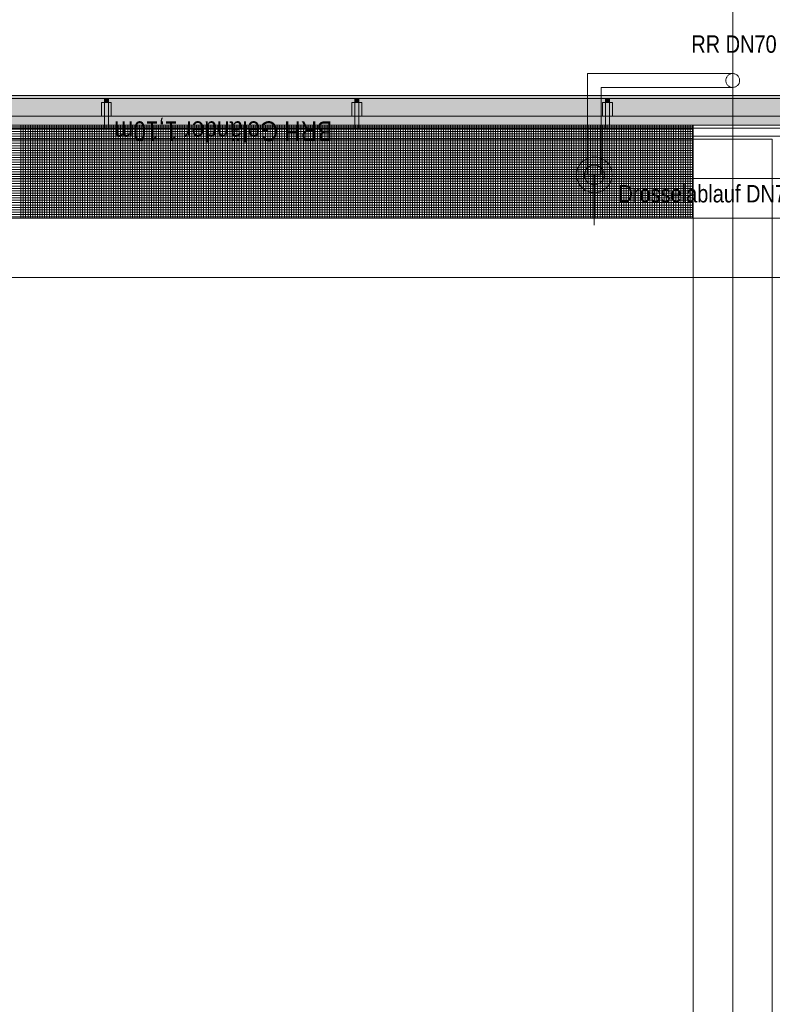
# Model space of a CAD drawing. Extents: x -720 to 300, y 62 to 1112.
# Tile 41 of 50: x -374 to -298, y 916 to 1016. Entities that reach past the tile are written whole.
import ezdxf
from ezdxf.lldxf.tags import DXFTag

# ---------------------------------------------------------------- set-up
doc = ezdxf.new("R2010")
doc.units = 0
doc.layers.get('0').update_dxf_attribs({"lineweight": 13})
for name, color, linetype, lineweight, true_color in [('30 -36 Dächer- 3 Dachbeläge', 9, 'Continuous', 15, 0x808080), ('30 -36 Dächer- 4 Dachbekleidungen', 9, 'Continuous', 9, 0x808080), ('40 -41 Abwasser_Wasser_Gas- 1 Abwasser + sanitäre Anlagen', 7, 'Continuous', 9, 0xff6633), ('60- 61 allgemeine Ausstattung- 4 Terrassen', 9, 'Continuous', 9, 0x808080), ('70 -72 Beschriftung- 1 Beschriftung allgemein', 7, 'Continuous', 9, 0xff6633)]:
    doc.layers.add(name, color=color, linetype=linetype, lineweight=lineweight, true_color=true_color)
doc.layers.add('40 -41 Abwasser_Wasser_Gas- 2 Wasser-1', color=7, linetype='Continuous', lineweight=15)
doc.layers.add('70 -71 Achsen- 1 Gebäudeachsen', color=7, linetype='STRICHPUNKT2-A06DNB31MF', lineweight=18)
doc.styles.get("Standard").update_dxf_attribs({"font": 'ARIALN.TTF'})
tags = doc.linetypes.add('grob-A06DNB30MF', pattern=[14, 3, -8, 3]).pattern_tags.tags
tags[8:9] = [DXFTag(74, 4), DXFTag(75, 0), DXFTag(340, '0'), DXFTag(46, 0.0), DXFTag(50, 0.0), DXFTag(44, 0.0), DXFTag(45, 0.0)]
tags[6:7] = [DXFTag(74, 4), DXFTag(75, 0), DXFTag(340, '0'), DXFTag(46, 0.0), DXFTag(50, 0.0), DXFTag(44, 0.0), DXFTag(45, 0.0)]
tags[4:5] = [DXFTag(74, 4), DXFTag(75, 0), DXFTag(340, '0'), DXFTag(46, 0.0), DXFTag(50, 0.0), DXFTag(44, 0.0), DXFTag(45, 0.0)]
tags = doc.linetypes.add('STRICHPUNKT2-A06DNB31MF', pattern=[12.7, 6.35, -3.175, 0, -3.175]).pattern_tags.tags
tags[10:11] = [DXFTag(74, 4), DXFTag(75, 0), DXFTag(340, '0'), DXFTag(46, 0.0), DXFTag(50, 0.0), DXFTag(44, 0.0), DXFTag(45, 0.0)]
tags[8:9] = [DXFTag(74, 4), DXFTag(75, 0), DXFTag(340, '0'), DXFTag(46, 0.0), DXFTag(50, 0.0), DXFTag(44, 0.0), DXFTag(45, 0.0)]
tags[6:7] = [DXFTag(74, 4), DXFTag(75, 0), DXFTag(340, '0'), DXFTag(46, 0.0), DXFTag(50, 0.0), DXFTag(44, 0.0), DXFTag(45, 0.0)]
tags[4:5] = [DXFTag(74, 4), DXFTag(75, 0), DXFTag(340, '0'), DXFTag(46, 0.0), DXFTag(50, 0.0), DXFTag(44, 0.0), DXFTag(45, 0.0)]

# ---------------------------------------------------------------- blocks, each defined once
blk = doc.blocks.new('Referenz-A06DNB32MF')
at = {"layer": '30 -36 Dächer- 3 Dachbeläge', "color": 0, "linetype": 'Continuous', "ltscale": 0.15}
for p, q in [((76.349, 1008.312), (-682.362, 1008.312)), ((-682.362, 1005.312), (76.349, 1005.312))]:
    blk.add_line(p, q, dxfattribs=at)
at = {"layer": '30 -36 Dächer- 3 Dachbeläge', "color": 0, "lineweight": 9}
for p, q in [((-365.888, 1007.612), (-365.888, 1008.012)), ((-365.488, 1007.612), (-365.888, 1007.612)), ((-365.488, 1008.012), (-365.488, 1007.612)), ((-340.554, 1007.612), (-340.554, 1008.012)), ((-340.154, 1007.612), (-340.554, 1007.612)), ((-340.154, 1008.012), (-340.154, 1007.612)), ((-315.221, 1007.612), (-315.221, 1008.012)), ((-314.821, 1007.612), (-315.221, 1007.612)), ((-314.821, 1008.012), (-314.821, 1007.612))]:
    blk.add_line(p, q, dxfattribs=at)
at = {"layer": '30 -36 Dächer- 3 Dachbeläge', "color": 0, "lineweight": 0}
for points in [[(76.349, 1005.796), (-682.362, 1007.285), (-682.362, 1008.312)], [(76.349, 1005.796), (-682.362, 1008.312), (76.349, 1008.312)], [(-365.888, 1007.612), (-365.488, 1007.612), (-365.888, 1008.012)], [(-365.888, 1008.012), (-365.488, 1007.612), (-365.488, 1008.012)], [(-340.554, 1007.612), (-340.154, 1007.612), (-340.554, 1008.012)], [(-340.554, 1008.012), (-340.154, 1007.612), (-340.154, 1008.012)], [(-315.221, 1007.612), (-314.821, 1007.612), (-315.221, 1008.012)], [(-315.221, 1008.012), (-314.821, 1007.612), (-314.821, 1008.012)], [(-682.362, 1007.285), (76.349, 1005.796), (76.349, 1005.312)], [(-682.362, 1007.285), (76.349, 1005.312), (-682.362, 1005.312)]]:
    blk.add_solid(points, dxfattribs=at)
at = {"layer": '30 -36 Dächer- 4 Dachbekleidungen', "color": 0, "linetype": 'Continuous', "ltscale": 0.13}
for p, q in [((76.349, 1008.012), (-682.362, 1008.012)), ((-366.188, 1006.212), (-366.188, 1007.612)), ((-366.188, 1007.612), (-365.888, 1007.612)), ((-365.488, 1007.612), (-365.888, 1007.612)), ((-365.888, 1007.612), (-365.888, 1006.212)), ((-365.488, 1006.212), (-365.488, 1007.612)), ((-365.188, 1007.612), (-365.488, 1007.612)), ((-365.188, 1006.212), (-365.188, 1007.612)), ((-340.854, 1006.212), (-340.854, 1007.612)), ((-340.854, 1007.612), (-340.554, 1007.612)), ((-340.154, 1007.612), (-340.554, 1007.612)), ((-340.554, 1007.612), (-340.554, 1006.212)), ((-340.154, 1006.212), (-340.154, 1007.612)), ((-339.854, 1007.612), (-340.154, 1007.612)), ((-339.854, 1006.212), (-339.854, 1007.612)), ((-315.521, 1006.212), (-315.521, 1007.612)), ((-315.521, 1007.612), (-315.221, 1007.612)), ((-314.821, 1007.612), (-315.221, 1007.612)), ((-315.221, 1007.612), (-315.221, 1006.212)), ((-314.821, 1006.212), (-314.821, 1007.612)), ((-314.521, 1007.612), (-314.821, 1007.612)), ((-314.521, 1006.212), (-314.521, 1007.612)), ((-682.362, 1006.212), (76.349, 1006.212)), ((-365.888, 1005.012), (-365.888, 1006.212)), ((-365.488, 1006.212), (-365.488, 1005.012)), ((-340.554, 1005.012), (-340.554, 1006.212)), ((-340.154, 1006.212), (-340.154, 1005.012)), ((-315.221, 1005.012), (-315.221, 1006.212)), ((-314.821, 1006.212), (-314.821, 1005.012)), ((76.349, 1005.012), (-682.362, 1005.012)), ((-365.488, 1005.012), (-365.888, 1005.012)), ((-340.154, 1005.012), (-340.554, 1005.012)), ((-314.821, 1005.012), (-315.221, 1005.012)), ((-682.362, 1004.212), (76.349, 1004.212))]:
    blk.add_line(p, q, dxfattribs=at)
at = {"layer": '40 -41 Abwasser_Wasser_Gas- 1 Abwasser + sanitäre Anlagen', "color": 0, "linetype": 'grob-A06DNB30MF', "ltscale": 0.13}
for p, q in [((-317.054, 1000.287), (-317.054, 1010.532)), ((-317.054, 1010.532), (-302.354, 1010.532)), ((-302.354, 1010.532), (-302.354, 1009.132)), ((-302.354, 1009.132), (-315.654, 1009.132)), ((-315.654, 1009.132), (-315.654, 1000.287)), ((-317.054, 1001.002), (-317.054, 1006.355)), ((-315.654, 1001.002), (-315.654, 1006.355)), ((-315.654, 1000.287), (-317.054, 1000.287)), ((-316.354, 995.199), (-316.354, 1000.287))]:
    blk.add_line(p, q, dxfattribs=at)
at = {"layer": '40 -41 Abwasser_Wasser_Gas- 1 Abwasser + sanitäre Anlagen', "color": 0, "linetype": 'Continuous', "lineweight": 5, "ltscale": 0.13}
for p, q in [((-316.354, 1000.287), (-316.37, 1000.227)), ((-316.37, 1000.227), (-316.338, 1000.227)), ((-316.338, 1000.227), (-316.354, 1000.287))]:
    blk.add_line(p, q, dxfattribs=at)
at = {"layer": '40 -41 Abwasser_Wasser_Gas- 1 Abwasser + sanitäre Anlagen', "color": 0, "lineweight": 0}
for points in [[(-316.354, 1000.287), (-316.37, 1000.227), (-316.354, 1000.227)], [(-316.354, 1000.287), (-316.354, 1000.227), (-316.338, 1000.227)]]:
    blk.add_solid(points, dxfattribs=at)
at = {"layer": '40 -41 Abwasser_Wasser_Gas- 2 Wasser-1', "color": 0, "linetype": 'Continuous', "ltscale": 0.15}
for p, q in [((-302.78, 1010.387), (-302.724, 1010.426)), ((-302.78, 1010.387), (-302.724, 1010.426)), ((-302.724, 1010.426), (-302.664, 1010.46)), ((-302.724, 1010.426), (-302.664, 1010.46)), ((-302.664, 1010.46), (-302.601, 1010.487)), ((-302.664, 1010.46), (-302.601, 1010.487)), ((-302.601, 1010.487), (-302.535, 1010.508)), ((-302.601, 1010.487), (-302.535, 1010.508)), ((-302.535, 1010.508), (-302.468, 1010.523)), ((-302.535, 1010.508), (-302.468, 1010.523)), ((-302.468, 1010.523), (-302.4, 1010.531)), ((-302.468, 1010.523), (-302.4, 1010.531)), ((-302.4, 1010.531), (-302.331, 1010.532)), ((-302.4, 1010.531), (-302.331, 1010.532)), ((-302.331, 1010.532), (-302.263, 1010.526)), ((-302.331, 1010.532), (-302.263, 1010.526)), ((-302.263, 1010.526), (-302.195, 1010.514)), ((-302.263, 1010.526), (-302.195, 1010.514)), ((-302.195, 1010.514), (-302.129, 1010.495)), ((-302.195, 1010.514), (-302.129, 1010.495)), ((-302.129, 1010.495), (-302.065, 1010.47)), ((-302.129, 1010.495), (-302.065, 1010.47)), ((-302.065, 1010.47), (-302.004, 1010.438)), ((-302.065, 1010.47), (-302.004, 1010.438)), ((-302.004, 1010.438), (-301.947, 1010.401)), ((-302.004, 1010.438), (-301.947, 1010.401)), ((-303.054, 1009.855), (-303.048, 1009.923)), ((-303.054, 1009.855), (-303.048, 1009.923)), ((-303.053, 1009.786), (-303.054, 1009.855)), ((-303.053, 1009.786), (-303.054, 1009.855)), ((-303.045, 1009.718), (-303.053, 1009.786)), ((-303.045, 1009.718), (-303.053, 1009.786)), ((-303.048, 1009.923), (-303.036, 1009.991)), ((-303.048, 1009.923), (-303.036, 1009.991)), ((-303.03, 1009.651), (-303.045, 1009.718)), ((-303.03, 1009.651), (-303.045, 1009.718)), ((-303.036, 1009.991), (-303.017, 1010.057)), ((-303.036, 1009.991), (-303.017, 1010.057)), ((-303.009, 1009.585), (-303.03, 1009.651)), ((-303.009, 1009.585), (-303.03, 1009.651)), ((-303.017, 1010.057), (-302.992, 1010.121)), ((-303.017, 1010.057), (-302.992, 1010.121)), ((-302.982, 1009.522), (-303.009, 1009.585)), ((-302.982, 1009.522), (-303.009, 1009.585)), ((-302.992, 1010.121), (-302.961, 1010.182)), ((-302.992, 1010.121), (-302.961, 1010.182)), ((-302.949, 1009.462), (-302.982, 1009.522)), ((-302.949, 1009.462), (-302.982, 1009.522)), ((-302.961, 1010.182), (-302.923, 1010.24)), ((-302.961, 1010.182), (-302.923, 1010.24)), ((-302.91, 1009.406), (-302.949, 1009.462)), ((-302.91, 1009.406), (-302.949, 1009.462)), ((-302.923, 1010.24), (-302.881, 1010.294)), ((-302.923, 1010.24), (-302.881, 1010.294)), ((-302.881, 1010.294), (-302.833, 1010.343)), ((-302.881, 1010.294), (-302.833, 1010.343)), ((-302.833, 1010.343), (-302.78, 1010.387)), ((-302.833, 1010.343), (-302.78, 1010.387)), ((-301.947, 1010.401), (-301.893, 1010.358)), ((-301.947, 1010.401), (-301.893, 1010.358)), ((-301.893, 1010.358), (-301.843, 1010.311)), ((-301.893, 1010.358), (-301.843, 1010.311)), ((-301.843, 1010.311), (-301.799, 1010.258)), ((-301.843, 1010.311), (-301.799, 1010.258)), ((-301.785, 1009.424), (-301.828, 1009.37)), ((-301.785, 1009.424), (-301.828, 1009.37)), ((-301.799, 1010.258), (-301.76, 1010.202)), ((-301.799, 1010.258), (-301.76, 1010.202)), ((-301.748, 1009.482), (-301.785, 1009.424)), ((-301.748, 1009.482), (-301.785, 1009.424)), ((-301.76, 1010.202), (-301.726, 1010.142)), ((-301.76, 1010.202), (-301.726, 1010.142)), ((-301.717, 1009.543), (-301.748, 1009.482)), ((-301.717, 1009.543), (-301.748, 1009.482)), ((-301.726, 1010.142), (-301.699, 1010.079)), ((-301.726, 1010.142), (-301.699, 1010.079)), ((-301.691, 1009.607), (-301.717, 1009.543)), ((-301.691, 1009.607), (-301.717, 1009.543)), ((-301.699, 1010.079), (-301.678, 1010.013)), ((-301.699, 1010.079), (-301.678, 1010.013)), ((-301.673, 1009.673), (-301.691, 1009.607)), ((-301.673, 1009.673), (-301.691, 1009.607)), ((-301.678, 1010.013), (-301.664, 1009.946)), ((-301.678, 1010.013), (-301.664, 1009.946)), ((-301.66, 1009.741), (-301.673, 1009.673)), ((-301.66, 1009.741), (-301.673, 1009.673)), ((-301.664, 1009.946), (-301.656, 1009.878)), ((-301.664, 1009.946), (-301.656, 1009.878)), ((-301.655, 1009.809), (-301.66, 1009.741)), ((-301.655, 1009.809), (-301.66, 1009.741)), ((-301.656, 1009.878), (-301.655, 1009.809)), ((-301.656, 1009.878), (-301.655, 1009.809)), ((-302.865, 1009.353), (-302.91, 1009.406)), ((-302.865, 1009.353), (-302.91, 1009.406)), ((-302.816, 1009.306), (-302.865, 1009.353)), ((-302.816, 1009.306), (-302.865, 1009.353)), ((-302.762, 1009.263), (-302.816, 1009.306)), ((-302.762, 1009.263), (-302.816, 1009.306)), ((-302.704, 1009.226), (-302.762, 1009.263)), ((-302.704, 1009.226), (-302.762, 1009.263)), ((-302.643, 1009.194), (-302.704, 1009.226)), ((-302.643, 1009.194), (-302.704, 1009.226)), ((-302.579, 1009.169), (-302.643, 1009.194)), ((-302.579, 1009.169), (-302.643, 1009.194)), ((-302.513, 1009.15), (-302.579, 1009.169)), ((-302.513, 1009.15), (-302.579, 1009.169)), ((-302.446, 1009.138), (-302.513, 1009.15)), ((-302.446, 1009.138), (-302.513, 1009.15)), ((-302.377, 1009.132), (-302.446, 1009.138)), ((-302.377, 1009.132), (-302.446, 1009.138)), ((-302.309, 1009.134), (-302.377, 1009.132)), ((-302.309, 1009.134), (-302.377, 1009.132)), ((-302.24, 1009.141), (-302.309, 1009.134)), ((-302.24, 1009.141), (-302.309, 1009.134)), ((-302.173, 1009.156), (-302.24, 1009.141)), ((-302.173, 1009.156), (-302.24, 1009.141)), ((-302.108, 1009.177), (-302.173, 1009.156)), ((-302.108, 1009.177), (-302.173, 1009.156)), ((-302.045, 1009.204), (-302.108, 1009.177)), ((-302.045, 1009.204), (-302.108, 1009.177)), ((-301.985, 1009.238), (-302.045, 1009.204)), ((-301.985, 1009.238), (-302.045, 1009.204)), ((-301.928, 1009.277), (-301.985, 1009.238)), ((-301.928, 1009.277), (-301.985, 1009.238)), ((-301.876, 1009.321), (-301.928, 1009.277)), ((-301.876, 1009.321), (-301.928, 1009.277)), ((-301.828, 1009.37), (-301.876, 1009.321)), ((-301.828, 1009.37), (-301.876, 1009.321)), ((-317.668, 1001.518), (-317.782, 1001.383)), ((-317.541, 1001.641), (-317.668, 1001.518)), ((-317.403, 1001.751), (-317.541, 1001.641)), ((-317.254, 1001.846), (-317.403, 1001.751)), ((-317.097, 1001.927), (-317.254, 1001.846)), ((-316.933, 1001.992), (-317.097, 1001.927)), ((-316.763, 1002.04), (-316.933, 1001.992)), ((-316.589, 1002.072), (-316.763, 1002.04)), ((-316.413, 1002.087), (-316.589, 1002.072)), ((-316.237, 1002.084), (-316.413, 1002.087)), ((-316.061, 1002.063), (-316.237, 1002.084)), ((-315.888, 1002.026), (-316.061, 1002.063)), ((-315.72, 1001.972), (-315.888, 1002.026)), ((-315.558, 1001.902), (-315.72, 1001.972)), ((-315.404, 1001.816), (-315.558, 1001.902)), ((-315.259, 1001.716), (-315.404, 1001.816)), ((-315.124, 1001.601), (-315.259, 1001.716)), ((-315.001, 1001.474), (-315.124, 1001.601)), ((-314.891, 1001.336), (-315.001, 1001.474)), ((-318.13, 1000.581), (-318.15, 1000.405)), ((-318.093, 1000.753), (-318.13, 1000.581)), ((-318.039, 1000.922), (-318.093, 1000.753)), ((-317.969, 1001.084), (-318.039, 1000.922)), ((-317.883, 1001.238), (-317.969, 1001.084)), ((-317.782, 1001.383), (-317.883, 1001.238)), ((-317.32, 1000.546), (-317.341, 1000.45)), ((-317.29, 1000.64), (-317.32, 1000.546)), ((-317.251, 1000.73), (-317.29, 1000.64)), ((-317.204, 1000.816), (-317.251, 1000.73)), ((-317.148, 1000.896), (-317.204, 1000.816)), ((-317.084, 1000.971), (-317.148, 1000.896)), ((-317.014, 1001.039), (-317.084, 1000.971)), ((-316.937, 1001.1), (-317.014, 1001.039)), ((-316.854, 1001.154), (-316.937, 1001.1)), ((-316.767, 1001.198), (-316.854, 1001.154)), ((-316.676, 1001.234), (-316.767, 1001.198)), ((-316.581, 1001.261), (-316.676, 1001.234)), ((-316.485, 1001.279), (-316.581, 1001.261)), ((-316.387, 1001.287), (-316.485, 1001.279)), ((-316.289, 1001.285), (-316.387, 1001.287)), ((-316.191, 1001.274), (-316.289, 1001.285)), ((-316.095, 1001.253), (-316.191, 1001.274)), ((-316.002, 1001.223), (-316.095, 1001.253)), ((-315.912, 1001.184), (-316.002, 1001.223)), ((-315.826, 1001.137), (-315.912, 1001.184)), ((-315.746, 1001.081), (-315.826, 1001.137)), ((-315.671, 1001.017), (-315.746, 1001.081)), ((-315.602, 1000.947), (-315.671, 1001.017)), ((-315.541, 1000.87), (-315.602, 1000.947)), ((-315.488, 1000.787), (-315.541, 1000.87)), ((-315.443, 1000.7), (-315.488, 1000.787)), ((-315.407, 1000.609), (-315.443, 1000.7)), ((-315.38, 1000.515), (-315.407, 1000.609)), ((-315.363, 1000.418), (-315.38, 1000.515)), ((-314.795, 1001.187), (-314.891, 1001.336)), ((-314.715, 1001.03), (-314.795, 1001.187)), ((-314.65, 1000.866), (-314.715, 1001.03)), ((-314.601, 1000.696), (-314.65, 1000.866)), ((-314.57, 1000.522), (-314.601, 1000.696)), ((-314.555, 1000.346), (-314.57, 1000.522)), ((-318.15, 1000.405), (-318.153, 1000.229)), ((-318.153, 1000.229), (-318.139, 1000.053)), ((-318.139, 1000.053), (-318.107, 999.879)), ((-318.107, 999.879), (-318.059, 999.709)), ((-318.059, 999.709), (-317.994, 999.545)), ((-317.994, 999.545), (-317.913, 999.387)), ((-317.352, 1000.353), (-317.354, 1000.255)), ((-317.354, 1000.255), (-317.346, 1000.157)), ((-317.341, 1000.45), (-317.352, 1000.353)), ((-317.346, 1000.157), (-317.328, 1000.06)), ((-317.328, 1000.06), (-317.301, 999.966)), ((-317.301, 999.966), (-317.265, 999.875)), ((-317.265, 999.875), (-317.22, 999.787)), ((-317.22, 999.787), (-317.167, 999.705)), ((-317.167, 999.705), (-317.106, 999.628)), ((-317.106, 999.628), (-317.038, 999.558)), ((-317.038, 999.558), (-316.963, 999.494)), ((-316.963, 999.494), (-316.882, 999.438)), ((-316.354, 1000.287), (-316.354, 996.448)), ((-315.854, 999.421), (-315.772, 999.475)), ((-315.772, 999.475), (-315.695, 999.536)), ((-315.695, 999.536), (-315.624, 999.604)), ((-315.624, 999.604), (-315.561, 999.679)), ((-315.561, 999.679), (-315.505, 999.759)), ((-315.505, 999.759), (-315.457, 999.845)), ((-315.457, 999.845), (-315.418, 999.935)), ((-315.418, 999.935), (-315.388, 1000.029)), ((-315.388, 1000.029), (-315.368, 1000.125)), ((-315.368, 1000.125), (-315.356, 1000.222)), ((-315.355, 1000.32), (-315.363, 1000.418)), ((-315.356, 1000.222), (-315.355, 1000.32)), ((-314.826, 999.337), (-314.74, 999.491)), ((-314.74, 999.491), (-314.67, 999.653)), ((-314.67, 999.653), (-314.616, 999.822)), ((-314.616, 999.822), (-314.578, 999.994)), ((-314.578, 999.994), (-314.558, 1000.17)), ((-314.558, 1000.17), (-314.555, 1000.346)), ((-317.913, 999.387), (-317.817, 999.239)), ((-317.817, 999.239), (-317.708, 999.101)), ((-317.708, 999.101), (-317.585, 998.974)), ((-317.585, 998.974), (-317.45, 998.859)), ((-317.45, 998.859), (-317.305, 998.759)), ((-317.305, 998.759), (-317.15, 998.673)), ((-317.15, 998.673), (-316.988, 998.603)), ((-316.988, 998.603), (-316.82, 998.549)), ((-316.882, 999.438), (-316.797, 999.391)), ((-316.82, 998.549), (-316.648, 998.512)), ((-316.797, 999.391), (-316.707, 999.352)), ((-316.707, 999.352), (-316.613, 999.322)), ((-316.648, 998.512), (-316.472, 998.491)), ((-316.613, 999.322), (-316.517, 999.301)), ((-316.517, 999.301), (-316.42, 999.29)), ((-316.472, 998.491), (-316.295, 998.488)), ((-316.42, 999.29), (-316.322, 999.288)), ((-316.322, 999.288), (-316.224, 999.296)), ((-316.295, 998.488), (-316.119, 998.503)), ((-316.224, 999.296), (-316.127, 999.314)), ((-316.127, 999.314), (-316.033, 999.341)), ((-316.119, 998.503), (-315.946, 998.535)), ((-316.033, 999.341), (-315.942, 999.377)), ((-315.946, 998.535), (-315.776, 998.583)), ((-315.942, 999.377), (-315.854, 999.421)), ((-315.776, 998.583), (-315.611, 998.648)), ((-315.611, 998.648), (-315.454, 998.729)), ((-315.454, 998.729), (-315.306, 998.824)), ((-315.306, 998.824), (-315.167, 998.934)), ((-315.167, 998.934), (-315.041, 999.057)), ((-315.041, 999.057), (-314.926, 999.192)), ((-314.926, 999.192), (-314.826, 999.337))]:
    blk.add_line(p, q, dxfattribs=at)
at = {"layer": '40 -41 Abwasser_Wasser_Gas- 2 Wasser-1', "color": 0, "linetype": 'Continuous', "lineweight": 9, "ltscale": 0.13}
for p, q in [((-682.362, 995.912), (76.349, 995.912)), ((76.349, 989.912), (-682.362, 989.912))]:
    blk.add_line(p, q, dxfattribs=at)
at = {"layer": '60- 61 allgemeine Ausstattung- 4 Terrassen', "color": 0}
for p, q in [((-450.354, 1005.312), (-306.354, 1005.312)), ((-450.354, 1005.162), (-306.354, 1005.162)), ((-450.354, 1004.922), (-306.354, 1004.922)), ((-450.354, 1004.682), (-306.354, 1004.682)), ((-450.354, 1004.442), (-306.354, 1004.442)), ((-374.334, 995.912), (-374.334, 1005.312)), ((-374.094, 995.912), (-374.094, 1005.312)), ((-373.854, 995.912), (-373.854, 1005.312)), ((-373.614, 995.912), (-373.614, 1005.312)), ((-373.374, 995.912), (-373.374, 1005.312)), ((-373.134, 995.912), (-373.134, 1005.312)), ((-372.894, 995.912), (-372.894, 1005.312)), ((-372.654, 995.912), (-372.654, 1005.312)), ((-372.414, 995.912), (-372.414, 1005.312)), ((-372.174, 995.912), (-372.174, 1005.312)), ((-371.934, 995.912), (-371.934, 1005.312)), ((-371.694, 995.912), (-371.694, 1005.312)), ((-371.454, 995.912), (-371.454, 1005.312)), ((-371.214, 995.912), (-371.214, 1005.312)), ((-370.974, 995.912), (-370.974, 1005.312)), ((-370.734, 995.912), (-370.734, 1005.312)), ((-370.494, 995.912), (-370.494, 1005.312)), ((-370.254, 995.912), (-370.254, 1005.312)), ((-370.014, 995.912), (-370.014, 1005.312)), ((-369.774, 995.912), (-369.774, 1005.312)), ((-369.534, 995.912), (-369.534, 1005.312)), ((-369.294, 995.912), (-369.294, 1005.312)), ((-369.054, 995.912), (-369.054, 1005.312)), ((-368.814, 995.912), (-368.814, 1005.312)), ((-368.574, 995.912), (-368.574, 1005.312)), ((-368.334, 995.912), (-368.334, 1005.312)), ((-368.094, 995.912), (-368.094, 1005.312)), ((-367.854, 995.912), (-367.854, 1005.312)), ((-367.614, 995.912), (-367.614, 1005.312)), ((-367.374, 995.912), (-367.374, 1005.312)), ((-367.134, 995.912), (-367.134, 1005.312)), ((-366.894, 995.912), (-366.894, 1005.312)), ((-366.654, 995.912), (-366.654, 1005.312)), ((-366.414, 995.912), (-366.414, 1005.312)), ((-366.174, 995.912), (-366.174, 1005.312)), ((-365.934, 995.912), (-365.934, 1005.312)), ((-365.694, 995.912), (-365.694, 1005.312)), ((-365.454, 995.912), (-365.454, 1005.312)), ((-365.214, 995.912), (-365.214, 1005.312)), ((-364.974, 995.912), (-364.974, 1005.312)), ((-364.734, 995.912), (-364.734, 1005.312)), ((-364.494, 995.912), (-364.494, 1005.312)), ((-364.254, 995.912), (-364.254, 1005.312)), ((-364.014, 995.912), (-364.014, 1005.312)), ((-363.774, 995.912), (-363.774, 1005.312)), ((-363.534, 995.912), (-363.534, 1005.312)), ((-363.294, 995.912), (-363.294, 1005.312)), ((-363.054, 995.912), (-363.054, 1005.312)), ((-362.814, 995.912), (-362.814, 1005.312)), ((-362.574, 995.912), (-362.574, 1005.312)), ((-362.334, 995.912), (-362.334, 1005.312)), ((-362.094, 995.912), (-362.094, 1005.312)), ((-361.854, 995.912), (-361.854, 1005.312)), ((-361.614, 995.912), (-361.614, 1005.312)), ((-361.374, 995.912), (-361.374, 1005.312)), ((-361.134, 995.912), (-361.134, 1005.312)), ((-360.894, 995.912), (-360.894, 1005.312)), ((-360.654, 995.912), (-360.654, 1005.312)), ((-360.414, 995.912), (-360.414, 1005.312)), ((-360.174, 995.912), (-360.174, 1005.312)), ((-359.934, 995.912), (-359.934, 1005.312)), ((-359.694, 995.912), (-359.694, 1005.312)), ((-359.454, 995.912), (-359.454, 1005.312)), ((-359.214, 995.912), (-359.214, 1005.312)), ((-358.974, 995.912), (-358.974, 1005.312)), ((-358.734, 995.912), (-358.734, 1005.312)), ((-358.494, 995.912), (-358.494, 1005.312)), ((-358.254, 995.912), (-358.254, 1005.312)), ((-358.014, 995.912), (-358.014, 1005.312)), ((-357.774, 995.912), (-357.774, 1005.312)), ((-357.534, 995.912), (-357.534, 1005.312)), ((-357.294, 995.912), (-357.294, 1005.312)), ((-357.054, 995.912), (-357.054, 1005.312)), ((-356.814, 995.912), (-356.814, 1005.312)), ((-356.574, 995.912), (-356.574, 1005.312)), ((-356.334, 995.912), (-356.334, 1005.312)), ((-356.094, 995.912), (-356.094, 1005.312)), ((-355.854, 995.912), (-355.854, 1005.312)), ((-355.614, 995.912), (-355.614, 1005.312)), ((-355.374, 995.912), (-355.374, 1005.312)), ((-355.134, 995.912), (-355.134, 1005.312)), ((-354.894, 995.912), (-354.894, 1005.312)), ((-354.654, 995.912), (-354.654, 1005.312)), ((-354.414, 995.912), (-354.414, 1005.312)), ((-354.174, 995.912), (-354.174, 1005.312)), ((-353.934, 995.912), (-353.934, 1005.312)), ((-353.694, 995.912), (-353.694, 1005.312)), ((-353.454, 995.912), (-353.454, 1005.312)), ((-353.214, 995.912), (-353.214, 1005.312)), ((-352.974, 995.912), (-352.974, 1005.312)), ((-352.734, 995.912), (-352.734, 1005.312)), ((-352.494, 995.912), (-352.494, 1005.312)), ((-352.254, 995.912), (-352.254, 1005.312)), ((-352.014, 995.912), (-352.014, 1005.312)), ((-351.774, 995.912), (-351.774, 1005.312)), ((-351.534, 995.912), (-351.534, 1005.312)), ((-351.294, 995.912), (-351.294, 1005.312)), ((-351.054, 995.912), (-351.054, 1005.312)), ((-350.814, 995.912), (-350.814, 1005.312)), ((-350.574, 995.912), (-350.574, 1005.312)), ((-350.334, 995.912), (-350.334, 1005.312)), ((-350.094, 995.912), (-350.094, 1005.312)), ((-349.854, 995.912), (-349.854, 1005.312)), ((-349.614, 995.912), (-349.614, 1005.312)), ((-349.374, 995.912), (-349.374, 1005.312)), ((-349.134, 995.912), (-349.134, 1005.312)), ((-348.894, 995.912), (-348.894, 1005.312)), ((-348.654, 995.912), (-348.654, 1005.312)), ((-348.414, 995.912), (-348.414, 1005.312)), ((-348.174, 995.912), (-348.174, 1005.312)), ((-347.934, 995.912), (-347.934, 1005.312)), ((-347.694, 995.912), (-347.694, 1005.312)), ((-347.454, 995.912), (-347.454, 1005.312)), ((-347.214, 995.912), (-347.214, 1005.312)), ((-346.974, 995.912), (-346.974, 1005.312)), ((-346.734, 995.912), (-346.734, 1005.312)), ((-346.494, 995.912), (-346.494, 1005.312)), ((-346.254, 995.912), (-346.254, 1005.312)), ((-346.014, 995.912), (-346.014, 1005.312)), ((-345.774, 995.912), (-345.774, 1005.312)), ((-345.534, 995.912), (-345.534, 1005.312)), ((-345.294, 995.912), (-345.294, 1005.312)), ((-345.054, 995.912), (-345.054, 1005.312)), ((-344.814, 995.912), (-344.814, 1005.312)), ((-344.574, 995.912), (-344.574, 1005.312)), ((-344.334, 995.912), (-344.334, 1005.312)), ((-344.094, 995.912), (-344.094, 1005.312)), ((-343.854, 995.912), (-343.854, 1005.312)), ((-343.614, 995.912), (-343.614, 1005.312)), ((-343.374, 995.912), (-343.374, 1005.312)), ((-343.134, 995.912), (-343.134, 1005.312)), ((-342.894, 995.912), (-342.894, 1005.312)), ((-342.654, 995.912), (-342.654, 1005.312)), ((-342.414, 995.912), (-342.414, 1005.312)), ((-342.174, 995.912), (-342.174, 1005.312)), ((-341.934, 995.912), (-341.934, 1005.312)), ((-341.694, 995.912), (-341.694, 1005.312)), ((-341.454, 995.912), (-341.454, 1005.312)), ((-341.214, 995.912), (-341.214, 1005.312)), ((-340.974, 995.912), (-340.974, 1005.312)), ((-340.734, 995.912), (-340.734, 1005.312)), ((-340.494, 995.912), (-340.494, 1005.312)), ((-340.254, 995.912), (-340.254, 1005.312)), ((-340.014, 995.912), (-340.014, 1005.312)), ((-339.774, 995.912), (-339.774, 1005.312)), ((-339.534, 995.912), (-339.534, 1005.312)), ((-339.294, 995.912), (-339.294, 1005.312)), ((-339.054, 995.912), (-339.054, 1005.312)), ((-338.814, 995.912), (-338.814, 1005.312)), ((-338.574, 995.912), (-338.574, 1005.312)), ((-338.334, 995.912), (-338.334, 1005.312)), ((-338.094, 995.912), (-338.094, 1005.312)), ((-337.854, 995.912), (-337.854, 1005.312)), ((-337.614, 995.912), (-337.614, 1005.312)), ((-337.374, 995.912), (-337.374, 1005.312)), ((-337.134, 995.912), (-337.134, 1005.312)), ((-336.894, 995.912), (-336.894, 1005.312)), ((-336.654, 995.912), (-336.654, 1005.312)), ((-336.414, 995.912), (-336.414, 1005.312)), ((-336.174, 995.912), (-336.174, 1005.312)), ((-335.934, 995.912), (-335.934, 1005.312)), ((-335.694, 995.912), (-335.694, 1005.312)), ((-335.454, 995.912), (-335.454, 1005.312)), ((-335.214, 995.912), (-335.214, 1005.312)), ((-334.974, 995.912), (-334.974, 1005.312)), ((-334.734, 995.912), (-334.734, 1005.312)), ((-334.494, 995.912), (-334.494, 1005.312)), ((-334.254, 995.912), (-334.254, 1005.312)), ((-334.014, 995.912), (-334.014, 1005.312)), ((-333.774, 995.912), (-333.774, 1005.312)), ((-333.534, 995.912), (-333.534, 1005.312)), ((-333.294, 995.912), (-333.294, 1005.312)), ((-333.054, 995.912), (-333.054, 1005.312)), ((-332.814, 995.912), (-332.814, 1005.312)), ((-332.574, 995.912), (-332.574, 1005.312)), ((-332.334, 995.912), (-332.334, 1005.312)), ((-332.094, 995.912), (-332.094, 1005.312)), ((-331.854, 995.912), (-331.854, 1005.312)), ((-331.614, 995.912), (-331.614, 1005.312)), ((-331.374, 995.912), (-331.374, 1005.312)), ((-331.134, 995.912), (-331.134, 1005.312)), ((-330.894, 995.912), (-330.894, 1005.312)), ((-330.654, 995.912), (-330.654, 1005.312)), ((-330.414, 995.912), (-330.414, 1005.312)), ((-330.174, 995.912), (-330.174, 1005.312)), ((-329.934, 995.912), (-329.934, 1005.312)), ((-329.694, 995.912), (-329.694, 1005.312)), ((-329.454, 995.912), (-329.454, 1005.312)), ((-329.214, 995.912), (-329.214, 1005.312)), ((-328.974, 995.912), (-328.974, 1005.312)), ((-328.734, 995.912), (-328.734, 1005.312)), ((-328.494, 995.912), (-328.494, 1005.312)), ((-328.254, 995.912), (-328.254, 1005.312)), ((-328.014, 995.912), (-328.014, 1005.312)), ((-327.774, 995.912), (-327.774, 1005.312)), ((-327.534, 995.912), (-327.534, 1005.312)), ((-327.294, 995.912), (-327.294, 1005.312)), ((-327.054, 995.912), (-327.054, 1005.312)), ((-326.814, 995.912), (-326.814, 1005.312)), ((-326.574, 995.912), (-326.574, 1005.312)), ((-326.334, 995.912), (-326.334, 1005.312)), ((-326.094, 995.912), (-326.094, 1005.312)), ((-325.854, 995.912), (-325.854, 1005.312)), ((-325.614, 995.912), (-325.614, 1005.312)), ((-325.374, 995.912), (-325.374, 1005.312)), ((-325.134, 995.912), (-325.134, 1005.312)), ((-324.894, 995.912), (-324.894, 1005.312)), ((-324.654, 995.912), (-324.654, 1005.312)), ((-324.414, 995.912), (-324.414, 1005.312)), ((-324.174, 995.912), (-324.174, 1005.312)), ((-323.934, 995.912), (-323.934, 1005.312)), ((-323.694, 995.912), (-323.694, 1005.312)), ((-323.454, 995.912), (-323.454, 1005.312)), ((-323.214, 995.912), (-323.214, 1005.312)), ((-322.974, 995.912), (-322.974, 1005.312)), ((-322.734, 995.912), (-322.734, 1005.312)), ((-322.494, 995.912), (-322.494, 1005.312)), ((-322.254, 995.912), (-322.254, 1005.312)), ((-322.014, 995.912), (-322.014, 1005.312)), ((-321.774, 995.912), (-321.774, 1005.312)), ((-321.534, 995.912), (-321.534, 1005.312)), ((-321.294, 995.912), (-321.294, 1005.312)), ((-321.054, 995.912), (-321.054, 1005.312)), ((-320.814, 995.912), (-320.814, 1005.312)), ((-320.574, 995.912), (-320.574, 1005.312)), ((-320.334, 995.912), (-320.334, 1005.312)), ((-320.094, 995.912), (-320.094, 1005.312)), ((-319.854, 995.912), (-319.854, 1005.312)), ((-319.614, 995.912), (-319.614, 1005.312)), ((-319.374, 995.912), (-319.374, 1005.312)), ((-319.134, 995.912), (-319.134, 1005.312)), ((-318.894, 995.912), (-318.894, 1005.312)), ((-318.654, 995.912), (-318.654, 1005.312)), ((-318.414, 995.912), (-318.414, 1005.312)), ((-318.174, 995.912), (-318.174, 1005.312)), ((-317.934, 995.912), (-317.934, 1005.312)), ((-317.694, 995.912), (-317.694, 1005.312)), ((-317.454, 995.912), (-317.454, 1005.312)), ((-317.214, 995.912), (-317.214, 1005.312)), ((-316.974, 995.912), (-316.974, 1005.312)), ((-316.734, 995.912), (-316.734, 1005.312)), ((-316.494, 995.912), (-316.494, 1005.312)), ((-316.254, 995.912), (-316.254, 1005.312)), ((-316.014, 995.912), (-316.014, 1005.312)), ((-315.774, 995.912), (-315.774, 1005.312)), ((-315.534, 995.912), (-315.534, 1005.312)), ((-315.294, 995.912), (-315.294, 1005.312)), ((-315.054, 995.912), (-315.054, 1005.312)), ((-314.814, 995.912), (-314.814, 1005.312)), ((-314.574, 995.912), (-314.574, 1005.312)), ((-314.334, 995.912), (-314.334, 1005.312)), ((-314.094, 995.912), (-314.094, 1005.312)), ((-313.854, 995.912), (-313.854, 1005.312)), ((-313.614, 995.912), (-313.614, 1005.312)), ((-313.374, 995.912), (-313.374, 1005.312)), ((-313.134, 995.912), (-313.134, 1005.312)), ((-312.894, 995.912), (-312.894, 1005.312)), ((-312.654, 995.912), (-312.654, 1005.312)), ((-312.414, 995.912), (-312.414, 1005.312)), ((-312.174, 995.912), (-312.174, 1005.312)), ((-311.934, 995.912), (-311.934, 1005.312)), ((-311.694, 995.912), (-311.694, 1005.312)), ((-311.454, 995.912), (-311.454, 1005.312)), ((-311.214, 995.912), (-311.214, 1005.312)), ((-310.974, 995.912), (-310.974, 1005.312)), ((-310.734, 995.912), (-310.734, 1005.312)), ((-310.494, 995.912), (-310.494, 1005.312)), ((-310.254, 995.912), (-310.254, 1005.312)), ((-310.014, 995.912), (-310.014, 1005.312)), ((-309.774, 995.912), (-309.774, 1005.312)), ((-309.534, 995.912), (-309.534, 1005.312)), ((-309.294, 995.912), (-309.294, 1005.312)), ((-309.054, 995.912), (-309.054, 1005.312)), ((-308.814, 995.912), (-308.814, 1005.312)), ((-308.574, 995.912), (-308.574, 1005.312)), ((-308.334, 995.912), (-308.334, 1005.312)), ((-308.094, 995.912), (-308.094, 1005.312)), ((-307.854, 995.912), (-307.854, 1005.312)), ((-307.614, 995.912), (-307.614, 1005.312)), ((-307.374, 995.912), (-307.374, 1005.312)), ((-307.134, 995.912), (-307.134, 1005.312)), ((-306.894, 995.912), (-306.894, 1005.312)), ((-306.654, 995.912), (-306.654, 1005.312)), ((-306.414, 995.912), (-306.414, 1005.312)), ((-306.354, 1005.312), (-306.354, 995.912)), ((-450.354, 1004.202), (-306.354, 1004.202)), ((-450.354, 1003.962), (-306.354, 1003.962)), ((-450.354, 1003.722), (-306.354, 1003.722)), ((-450.354, 1003.482), (-306.354, 1003.482)), ((-450.354, 1003.242), (-306.354, 1003.242)), ((-450.354, 1003.002), (-306.354, 1003.002)), ((-450.354, 1002.762), (-306.354, 1002.762)), ((-450.354, 1002.522), (-306.354, 1002.522)), ((-450.354, 1002.282), (-306.354, 1002.282)), ((-450.354, 1002.042), (-306.354, 1002.042)), ((-450.354, 1001.802), (-306.354, 1001.802)), ((-450.354, 1001.562), (-306.354, 1001.562)), ((-450.354, 1001.322), (-306.354, 1001.322)), ((-450.354, 1001.082), (-306.354, 1001.082)), ((-450.354, 1000.842), (-306.354, 1000.842)), ((-450.354, 1000.602), (-306.354, 1000.602)), ((-450.354, 1000.362), (-306.354, 1000.362)), ((-450.354, 1000.122), (-306.354, 1000.122)), ((-450.354, 999.882), (-306.354, 999.882)), ((-450.354, 999.642), (-306.354, 999.642)), ((-450.354, 999.402), (-306.354, 999.402)), ((-450.354, 999.162), (-306.354, 999.162)), ((-450.354, 998.922), (-306.354, 998.922)), ((-450.354, 998.682), (-306.354, 998.682)), ((-450.354, 998.442), (-306.354, 998.442)), ((-450.354, 998.202), (-306.354, 998.202)), ((-450.354, 997.962), (-306.354, 997.962)), ((-450.354, 997.722), (-306.354, 997.722)), ((-450.354, 997.482), (-306.354, 997.482)), ((-450.354, 997.242), (-306.354, 997.242)), ((-450.354, 997.002), (-306.354, 997.002)), ((-450.354, 996.762), (-306.354, 996.762)), ((-450.354, 996.522), (-306.354, 996.522)), ((-450.354, 996.282), (-306.354, 996.282)), ((-450.354, 996.042), (-306.354, 996.042)), ((-306.354, 995.912), (-450.354, 995.912))]:
    blk.add_line(p, q, dxfattribs=at)
at = {"layer": '60- 61 allgemeine Ausstattung- 4 Terrassen', "color": 0, "linetype": 'Continuous', "ltscale": 0.13}
for p, q in [((-450.354, 1003.912), (-306.354, 1003.912)), ((-306.354, 1003.912), (-298.354, 1003.912)), ((-306.354, 770.912), (-306.354, 1003.912)), ((-306.354, 1003.912), (-306.354, 1000.312)), ((-298.354, 1003.912), (-298.354, 770.912)), ((-306.354, 1000.312), (-450.354, 1000.312))]:
    blk.add_line(p, q, dxfattribs=at)
at = {"layer": '70 -71 Achsen- 1 Gebäudeachsen', "color": 0, "linetype": 'STRICHPUNKT2-A06DNB31MF', "ltscale": 0.18}
for p, q in [((-302.354, 1084.852), (-302.354, 85.412)), ((-682.362, 999.912), (76.349, 999.912))]:
    blk.add_line(p, q, dxfattribs=at)
at = {"layer": '70 -72 Beschriftung- 1 Beschriftung allgemein', "color": 0, "linetype": 'Continuous', "ltscale": 0.13, "char_height": 1.76205, "attachment_point": 1}
for s, insert in [('{\\fArial Narrow;RR DN70}', (-306.545, 1014.393)), ('{\\fArial Narrow;RR DN70}', (-306.545, 1014.393)), ('{\\fArial Narrow;Drosselablauf DN70}', (-313.911, 999.268))]:
    blk.add_mtext(s, dxfattribs=dict(at, insert=insert))
at = {"layer": '70 -72 Beschriftung- 1 Beschriftung allgemein', "color": 0, "linetype": 'Continuous', "ltscale": 0.13, "insert": (-342.838, 1003.686), "char_height": 2.01377, "attachment_point": 1, "rotation": 180}
blk.add_mtext('{\\fArial Narrow;BRH Geländer 1,10m}', dxfattribs=at)

msp = doc.modelspace()

# ---------------------------------------------------------------- block references
at = {"color": 8, "lineweight": 13, "ltscale": 0.13, "true_color": 0x808080}
msp.add_blockref('Referenz-A06DNB32MF', (0, 0), dxfattribs=at)

doc.saveas('drawing.dxf')
